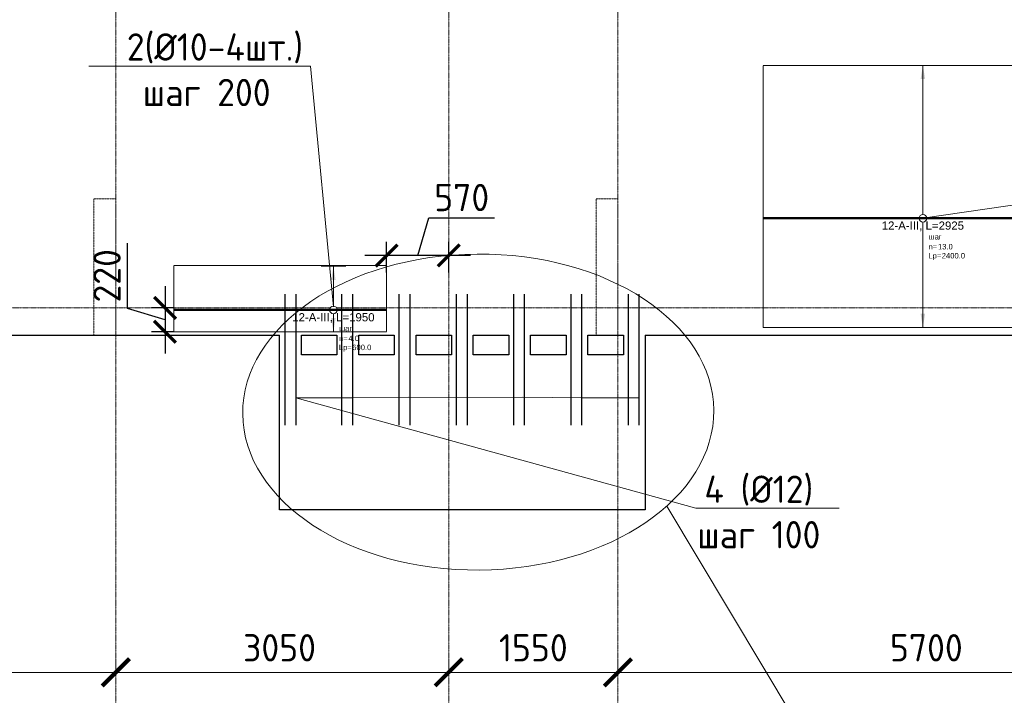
# Model space of a CAD drawing. Header units: millimetres. Extents: x -42044588 to 856694, y -806701 to 941911.
# Tile 48 of 256: x -87416 to -78396, y -434819 to -428632. Entities that reach past the tile are written whole.
import ezdxf
from ezdxf import colors
from ezdxf.entities.mleader import LeaderData, LeaderLine
from ezdxf.enums import TextEntityAlignment as Align
from ezdxf.math import Vec2, Vec3

# ---------------------------------------------------------------- set-up
doc = ezdxf.new("R2010")
doc.units = ezdxf.units.MM
doc.set_wipeout_variables(frame=1)
for name, pattern in [('01 Штриховая _4 мм_', [6, 3.5, -2.5]), ('______5', [1100, 800, -100, 100, -100]), ('DASHED', [7, 5, -2, 0]), ('GOST2.303 4', [7, 5, -2, 0]), ('осевая', [50.8, 31.75, -6.35, 6.35, -6.35])]:
    doc.linetypes.add(name, pattern=pattern)
for name, color, linetype, lineweight in [('907Сл Осевые', 1, 'Continuous', 0), ('RAZMER', 100, 'Continuous', 15), ('АрмСтер', 2, 'Continuous', 50), ('контур распр. стерхней', 2, 'GOST2.303 4', 20), ('Оси', 40, '______5', 18), ('Перекрытие ж_бетон', 1, 'Continuous', 30), ('подоснова', 151, 'Continuous', 5), ('РАЗМЕРЫ', 1, 'Continuous', 9)]:
    doc.layers.add(name, color=color, linetype=linetype, lineweight=lineweight)
doc.layers.add('АрмСтер_атрибуты', color=2, linetype='Continuous', lineweight=0, plot=False)
doc.layers.add('Колонна_ бетон', color=7, linetype='Continuous', lineweight=50, true_color=0xb4b496)
doc.styles.add('GOST-2.304_Type-B', font='GOST_Common.ttf')
doc.styles.get("Standard").update_dxf_attribs({"font": 'arial.ttf'})
doc.styles.add('Аннотативный', font='arial.ttf')
doc.styles.add('ГОСТ', font='GOST_Common.ttf')
doc.dimstyles.new('СПДС', dxfattribs={"dimscale": 100, "dimtxt": 2.5, "dimasz": 2, "dimexe": 1.25, "dimexo": 0, "dimtad": 1, "dimdec": 0, "dimrnd": 5, "dimtxsty": 'GOST-2.304_Type-B', "dimblk": 'ARCHTICK', "dimcen": 2.5, "dimdle": 2, "dimclrd": 1, "dimclre": 1, "dimclrt": 1, "dimadec": 0, "dimazin": 2, "dimtfac": 0.75, "dimtdec": 0, "dimtmove": 1, "dimatfit": 3, "dimfxl": 0, "dimtolj": 1, "dimarcsym": 0})

# ---------------------------------------------------------------- blocks, each defined once
blk = doc.blocks.new('_ArchTick')
at = {"color": 0, "linetype": 'ByBlock', "const_width": 0.15}
blk.add_lwpolyline([(-0.5, -0.5), (0.5, 0.5)], dxfattribs=at)
blk = doc.blocks.new('*D6720')
at = {"color": 1, "lineweight": -2, "transparency": 16777216}
for p, q in [((-72354.7, -346038.9), (-72354.7, -345913.9)), ((-68904.7, -346038.9), (-68904.7, -345913.9)), ((-72554.7, -346038.9), (-68704.7, -346038.9))]:
    blk.add_line(p, q, dxfattribs=at)
at = {"layer": 'DEFPOINTS', "color": 0, "transparency": 16777216}
for p in [(-72354.7, -346038.9), (-68904.7, -346038.9), (-68904.7, -346038.9)]:
    blk.add_point(p, dxfattribs=at)
at = {"color": 1, "lineweight": -2, "transparency": 16777216, "xscale": 250, "yscale": 250, "zscale": 250, "rotation": 180}
blk.add_blockref('_ArchTick', (-72354.7, -346038.9), dxfattribs=at)
at = {"color": 1, "lineweight": -2, "transparency": 16777216, "xscale": 250, "yscale": 250, "zscale": 250}
blk.add_blockref('_ArchTick', (-68904.7, -346038.9), dxfattribs=at)
at = {"color": 1, "transparency": 16777216, "insert": (-70654.9, -345813.9), "char_height": 250, "width": 83333.333, "attachment_point": 5, "style": 'GOST-2.304_Type-B'}
blk.add_mtext('\\A1;3450', dxfattribs=at)
blk = doc.blocks.new('*D6721')
at = {"color": 1, "lineweight": -2, "transparency": 16777216}
for p, q in [((-68904.7, -346038.9), (-68904.7, -345913.9)), ((-65854.7, -346038.9), (-65854.7, -345913.9)), ((-69104.7, -346038.9), (-65654.7, -346038.9))]:
    blk.add_line(p, q, dxfattribs=at)
at = {"layer": 'DEFPOINTS', "color": 0, "transparency": 16777216}
for p in [(-68904.7, -346038.9), (-65854.7, -346038.9), (-65854.7, -346038.9)]:
    blk.add_point(p, dxfattribs=at)
at = {"color": 1, "lineweight": -2, "transparency": 16777216, "xscale": 250, "yscale": 250, "zscale": 250, "rotation": 180}
blk.add_blockref('_ArchTick', (-68904.7, -346038.9), dxfattribs=at)
at = {"color": 1, "lineweight": -2, "transparency": 16777216, "xscale": 250, "yscale": 250, "zscale": 250}
blk.add_blockref('_ArchTick', (-65854.7, -346038.9), dxfattribs=at)
at = {"color": 1, "transparency": 16777216, "insert": (-67404.9, -345813.9), "char_height": 250, "width": 83333.333, "attachment_point": 5, "style": 'GOST-2.304_Type-B'}
blk.add_mtext('\\A1;3050', dxfattribs=at)
blk = doc.blocks.new('*D6722')
at = {"color": 1, "lineweight": -2, "transparency": 16777216}
for p, q in [((-65854.71808, -346038.91005), (-65854.71808, -345913.91005)), ((-64304.71808, -346038.91005), (-64304.71808, -345913.91005)), ((-66054.71808, -346038.91005), (-64104.71808, -346038.91005))]:
    blk.add_line(p, q, dxfattribs=at)
at = {"layer": 'DEFPOINTS', "color": 0, "transparency": 16777216}
for p in [(-65854.71808, -346038.91005), (-64304.71808, -346038.91005), (-64304.71808, -346038.91005)]:
    blk.add_point(p, dxfattribs=at)
at = {"color": 1, "lineweight": -2, "transparency": 16777216, "xscale": 250, "yscale": 250, "zscale": 250, "rotation": 180}
blk.add_blockref('_ArchTick', (-65854.71808, -346038.91005), dxfattribs=at)
at = {"color": 1, "lineweight": -2, "transparency": 16777216, "xscale": 250, "yscale": 250, "zscale": 250}
blk.add_blockref('_ArchTick', (-64304.71808, -346038.91005), dxfattribs=at)
at = {"color": 1, "transparency": 16777216, "insert": (-65079.71808, -345813.91005), "char_height": 250, "width": 83333.3333333, "attachment_point": 5, "style": 'GOST-2.304_Type-B'}
blk.add_mtext('\\A1;1550', dxfattribs=at)
blk = doc.blocks.new('*D6723')
at = {"color": 1, "lineweight": -2, "transparency": 16777216}
for p, q in [((-64304.7, -346038.9), (-64304.7, -345913.9)), ((-58604.7, -346038.9), (-58604.7, -345913.9)), ((-64504.7, -346038.9), (-58404.7, -346038.9))]:
    blk.add_line(p, q, dxfattribs=at)
at = {"layer": 'DEFPOINTS', "color": 0, "transparency": 16777216}
for p in [(-64304.7, -346038.9), (-58604.7, -346038.9), (-58604.7, -346038.9)]:
    blk.add_point(p, dxfattribs=at)
at = {"color": 1, "lineweight": -2, "transparency": 16777216, "xscale": 250, "yscale": 250, "zscale": 250, "rotation": 180}
blk.add_blockref('_ArchTick', (-64304.7, -346038.9), dxfattribs=at)
at = {"color": 1, "lineweight": -2, "transparency": 16777216, "xscale": 250, "yscale": 250, "zscale": 250}
blk.add_blockref('_ArchTick', (-58604.7, -346038.9), dxfattribs=at)
at = {"color": 1, "transparency": 16777216, "insert": (-61479.9, -345813.9), "char_height": 250, "width": 83333.333, "attachment_point": 5, "style": 'GOST-2.304_Type-B'}
blk.add_mtext('\\A1;5700', dxfattribs=at)
blk = doc.blocks.new('подложка стн 1-го этажа')
at = {"layer": 'Колонна_ бетон', "color": 252, "linetype": 'DASHED', "lineweight": 0, "ltscale": 0.5, "true_color": 0x939598, "transparency": 33554687}
for p, q in [((24643.8, 9461.8, -200), (24643.8, 10711.8, -200)), ((24843.8, 10711.8, -200), (24643.8, 10711.8, -200)), ((24843.8, 9461.8, -200), (24843.8, 10711.8, -200)), ((29243.8, 10711.8, -200), (29243.8, 9461.8, -200)), ((29243.8, 10711.8, -200), (29443.8, 10711.8, -200)), ((29443.8, 9461.8, -200), (29443.8, 10711.8, -200)), ((24643.8, 9461.8, -200), (24843.8, 9461.8, -200)), ((29443.8, 9461.8, -200), (29243.8, 9461.8, -200))]:
    blk.add_line(p, q, dxfattribs=at)
blk = doc.blocks.new('_None')
blk = doc.blocks.new('*U2338')
at = {"layer": 'РАЗМЕРЫ'}
for p, q in [((112.5, 1400), (-112.5, 1400)), ((112.5, -1000), (-112.5, -1000))]:
    blk.add_line(p, q, dxfattribs=at)
at = {"layer": 'РАЗМЕРЫ', "ltscale": 15}
blk.add_line((0, -1000), (0, 1400), dxfattribs=at)
at = {"layer": 'РАЗМЕРЫ'}
for points in [[(0, 1400), (20.9, 1274.8), (-20.9, 1274.8)], [(0, -1000), (20.9, -874.8), (-20.9, -874.8)]]:
    blk.add_solid(points, dxfattribs=at)
at = {"layer": 'АрмСтер_атрибуты', "color": 215, "ltscale": 15, "style": 'Аннотативный'}
for s, p in [('шаг', (51.4, -194.2)), ('n=', (51.4, -285.1)), ('Lр=', (50.2, -367.8))]:
    blk.add_text(s, height=50, dxfattribs=at).set_placement(p)
at = {"layer": 'АрмСтер_атрибуты', "style": 'Аннотативный', "flags": 8}
blk.add_attdef('ПОЗ', (110, 29.6), '', height=75, dxfattribs=at)
at = {"layer": 'АрмСтер_атрибуты', "color": 215, "style": 'Аннотативный'}
for tag, p, flags in [('ШАГ', (190.9, -194.2), 10), ('КОЛ', (138, -285.1), 8), ('ШИРИНА', (172.9, -367.8), 8)]:
    blk.add_attdef(tag, p, '', height=50, dxfattribs=dict(at, flags=flags))
at = {"layer": 'АрмСтер_атрибуты', "flags": 9}
for tag, p in [('МАССА', (-1033.5, -410.5)), ('ОБОЗНАЧЕНИЕ', (-1033.5, -524.4))]:
    blk.add_attdef(tag, p, '', height=75, dxfattribs=at)
at = {"linetype": 'Continuous', "lineweight": 0}
blk.add_wipeout([(35, 0), (28.3, 20.6), (10.8, 33.3), (-10.8, 33.3), (-28.3, 20.6), (-35, 0), (-28.3, -20.6), (-10.8, -33.3), (10.8, -33.3), (28.3, -20.6)], dxfattribs=at)
at = {"color": 0, "linetype": 'ByBlock', "lineweight": -2, "ltscale": 100}
blk.add_line((-1462.5, 0), (1462.5, 0), dxfattribs=at)
at = {"layer": 'РАЗМЕРЫ'}
blk.add_circle((0, 0), 35, dxfattribs=at)
at = {"layer": 'АрмСтер_атрибуты', "style": 'Аннотативный', "flags": 8}
blk.add_attdef('НАИМЕНОВАНИЕ', text='', height=75, dxfattribs=at).set_placement((0, -29.3), align=Align.TOP_CENTER)
blk = doc.blocks.new('*U5748')
at = {"layer": 'РАЗМЕРЫ'}
for p, q in [((112.5, 400), (-112.5, 400)), ((112.5, -200), (-112.5, -200))]:
    blk.add_line(p, q, dxfattribs=at)
at = {"layer": 'РАЗМЕРЫ', "ltscale": 15}
blk.add_line((0, -200), (0, 400), dxfattribs=at)
at = {"layer": 'РАЗМЕРЫ'}
for points in [[(0, 400), (20.9, 274.8), (-20.9, 274.8)], [(0, -200), (20.9, -74.8), (-20.9, -74.8)]]:
    blk.add_solid(points, dxfattribs=at)
at = {"layer": 'АрмСтер_атрибуты', "color": 215, "ltscale": 15, "style": 'Аннотативный'}
for s, p in [('шаг', (51.4, -194.2)), ('n=', (51.4, -285.1)), ('Lр=', (50.2, -367.8))]:
    blk.add_text(s, height=50, dxfattribs=at).set_placement(p)
at = {"layer": 'АрмСтер_атрибуты', "flags": 9}
for tag, p in [('МАССА', (-1033.5, 389.5)), ('ОБОЗНАЧЕНИЕ', (-1033.5, 275.6))]:
    blk.add_attdef(tag, p, '', height=75, dxfattribs=at)
at = {"layer": 'АрмСтер_атрибуты', "style": 'Аннотативный', "flags": 8}
blk.add_attdef('ПОЗ', (110, 29.6), '', height=75, dxfattribs=at)
at = {"layer": 'АрмСтер_атрибуты', "color": 215, "style": 'Аннотативный'}
for tag, p, flags in [('ШАГ', (190.9, -194.2), 10), ('КОЛ', (138, -285.1), 8), ('ШИРИНА', (172.9, -367.8), 8)]:
    blk.add_attdef(tag, p, '', height=50, dxfattribs=dict(at, flags=flags))
at = {"linetype": 'Continuous', "lineweight": 0}
blk.add_wipeout([(35, 0), (28.3, 20.6), (10.8, 33.3), (-10.8, 33.3), (-28.3, 20.6), (-35, 0), (-28.3, -20.6), (-10.8, -33.3), (10.8, -33.3), (28.3, -20.6)], dxfattribs=at)
at = {"color": 0, "linetype": 'ByBlock', "lineweight": -2, "ltscale": 100}
blk.add_line((-1462.5, 0), (487.5, 0), dxfattribs=at)
at = {"layer": 'РАЗМЕРЫ'}
blk.add_circle((0, 0), 35, dxfattribs=at)
at = {"layer": 'АрмСтер_атрибуты', "style": 'Аннотативный', "flags": 8}
blk.add_attdef('НАИМЕНОВАНИЕ', text='', height=75, dxfattribs=at).set_placement((0, -29.3), align=Align.TOP_CENTER)
blk = doc.blocks.new('*D5973')
at = {"layer": '907Сл Осевые', "color": 1, "lineweight": -2, "transparency": 16777216}
for p, q in [((-86427.9, -431277), (-86427.9, -430677)), ((-86084.2, -431070.7), (-86084.2, -431689.5)), ((-86084.2, -431380.1), (-86427.9, -431277)), ((-86004.5, -431270.7), (-86209.2, -431270.7)), ((-86004.5, -431489.5), (-86209.2, -431489.5))]:
    blk.add_line(p, q, dxfattribs=at)
at = {"layer": 'DEFPOINTS', "color": 0, "transparency": 16777216}
for p in [(-86004.5, -431270.7, 43150), (-86084.2, -431489.5), (-86004.5, -431489.5, 43150)]:
    blk.add_point(p, dxfattribs=at)
at = {"layer": '907Сл Осевые', "color": 1, "lineweight": -2, "transparency": 16777216, "xscale": 200, "yscale": 200, "zscale": 200}
for p, rotation in [((-86084.2, -431270.7), 90), ((-86084.2, -431489.5), 270)]:
    blk.add_blockref('_ArchTick', p, dxfattribs=dict(at, rotation=rotation))
at = {"layer": '907Сл Осевые', "color": 1, "lineweight": 0, "transparency": 16777216, "insert": (-86615.4, -430977), "char_height": 250, "attachment_point": 5, "rotation": 90, "style": 'GOST-2.304_Type-B'}
blk.add_mtext('\\A1;220', dxfattribs=at)
blk = doc.blocks.new('*D5974')
at = {"layer": '907Сл Осевые', "color": 1, "lineweight": -2, "transparency": 16777216}
for p, q in [((-83769.9, -430791.2), (-83666.8, -430447.5)), ((-83666.8, -430447.5), (-83066.8, -430447.5)), ((-84054.5, -430945.3), (-84054.5, -430666.2)), ((-83485.3, -430945.4), (-83485.3, -430666.2)), ((-83285.3, -430791.2), (-84254.5, -430791.2))]:
    blk.add_line(p, q, dxfattribs=at)
at = {"layer": 'DEFPOINTS', "color": 0, "transparency": 16777216}
for p in [(-84054.5, -430791.2), (-84054.5, -430945.3, 43150), (-83485.3, -430945.4)]:
    blk.add_point(p, dxfattribs=at)
at = {"layer": '907Сл Осевые', "color": 1, "lineweight": -2, "transparency": 16777216, "xscale": 200, "yscale": 200, "zscale": 200, "rotation": 180}
blk.add_blockref('_ArchTick', (-84054.5, -430791.2), dxfattribs=at)
at = {"layer": '907Сл Осевые', "color": 1, "lineweight": -2, "transparency": 16777216, "xscale": 200, "yscale": 200, "zscale": 200}
blk.add_blockref('_ArchTick', (-83485.3, -430791.2), dxfattribs=at)
at = {"layer": '907Сл Осевые', "color": 1, "lineweight": 0, "transparency": 16777216, "insert": (-83366.8, -430260), "char_height": 250, "attachment_point": 5, "style": 'GOST-2.304_Type-B'}
blk.add_mtext('\\A1;570', dxfattribs=at)
blk = doc.blocks.new('оси блок 2')
at = {"layer": 'Оси', "color": 16, "linetype": 'осевая', "lineweight": 0, "ltscale": 0.25, "transparency": 33554687}
for p, q in [((-68904.7, -322543), (-68904.7, -347914.1)), ((-65854.7, -322543), (-65854.7, -347914.1)), ((-64304.7, -322543), (-64304.7, -347914.1)), ((-89822.3, -342701.3), (-37238.5, -342701.3))]:
    blk.add_line(p, q, dxfattribs=at)
for base, p1, p2, picture, middle in [((-68904.7, -346038.9), (-72354.7, -346038.9), (-68904.7, -346038.9), '*D6720', (-70654.9, -346038.9)), ((-65854.7, -346038.9), (-68904.7, -346038.9), (-65854.7, -346038.9), '*D6721', (-67404.9, -346038.9)), ((-64304.7, -346038.9), (-65854.7, -346038.9), (-64304.7, -346038.9), '*D6722', (-65079.7, -346038.9)), ((-58604.7, -346038.9), (-64304.7, -346038.9), (-58604.7, -346038.9), '*D6723', (-61479.9, -346038.9))]:
    dim = blk.add_linear_dim(base=base, p1=p1, p2=p2, dimstyle='СПДС', override={"dimgap": 1})
    dim.commit()
    dim.dimension.update_dxf_attribs({"geometry": picture, "text_midpoint": middle, "dimtype": 160})

msp = doc.modelspace()

# ---------------------------------------------------------------- linework, layer by layer
at = {"layer": 'RAZMER', "lineweight": 30}
for points, elevation in [([(-83943.009, -431144.468), (-83943.05, -432344.468)], -0.053), ([(-83843.009, -431144.468), (-83843.05, -432344.468)], -0.053), ([(-83417.929, -431144.468), (-83417.97, -432344.468)], -0.142), ([(-83317.929, -431144.468), (-83317.97, -432344.468)], -0.142), ([(-82893.035, -431144.468), (-82893.077, -432344.468)], -0.018), ([(-82793.035, -431144.468), (-82793.077, -432344.468)], -0.018), ([(-81843.062, -431144.468), (-81843.103, -432344.468)], -0.071), ([(-81743.062, -431144.468), (-81743.103, -432344.468)], -0.071)]:
    msp.add_lwpolyline(points, dxfattribs=dict(at, elevation=elevation))
for points in [[(-82368.048, -431144.468), (-82368.09, -432344.468)], [(-82268.048, -431144.468), (-82268.09, -432344.468)]]:
    msp.add_lwpolyline(points, dxfattribs=at)
at = {"layer": 'контур распр. стерхней', "linetype": '01 Штриховая _4 мм_'}
msp.add_lwpolyline([(-77679.565, -431450.207), (-80604.571, -431450.207), (-80604.562, -429051.918), (-77679.565, -429051.918)], close=True, dxfattribs=at)
at = {"layer": 'контур распр. стерхней', "linetype": '01 Штриховая _4 мм_', "elevation": 43150}
msp.add_lwpolyline([(-84054.489, -431489.535), (-86004.491, -431489.535), (-86004.482, -430883.054), (-84054.48, -430883.054)], close=True, dxfattribs=at)
at = {"layer": 'Перекрытие ж_бетон'}
for p, q in [((-85035.111, -433120.685), (-85035.111, -431520.686)), ((-81685.111, -431520.686), (-81685.111, -433120.685)), ((-81685.111, -433120.685), (-85035.111, -433120.685))]:
    msp.add_line(p, q, dxfattribs=at)
for points in [[(-103585.275, -431520.686), (-85035.111, -431520.686)], [(-81685.111, -431520.686), (-76283.86, -431520.686)]]:
    msp.add_lwpolyline(points, dxfattribs=at)
for points, elevation in [([(-84510.045, -431700.651), (-84835.045, -431700.651), (-84835.045, -431520.651), (-84510.045, -431520.651)], -0.071), ([(-83984.965, -431700.651), (-84309.965, -431700.651), (-84309.965, -431520.651), (-83984.965, -431520.651)], -0.16), ([(-83460.071, -431700.651), (-83785.071, -431700.651), (-83785.071, -431520.651), (-83460.071, -431520.651)], -0.053), ([(-82935.085, -431700.651), (-83260.085, -431700.651), (-83260.085, -431520.651), (-82935.085, -431520.651)], -0.036), ([(-82410.098, -431700.651), (-82735.098, -431700.651), (-82735.098, -431520.651), (-82410.098, -431520.651)], -0.018)]:
    msp.add_lwpolyline(points, close=True, dxfattribs=dict(at, elevation=elevation))
msp.add_lwpolyline([(-81885.111, -431700.651), (-82210.111, -431700.651), (-82210.111, -431520.651), (-81885.111, -431520.651)], close=True, dxfattribs=at)

# ---------------------------------------------------------------- block references
msp.add_blockref('подложка стн 1-го этажа', (-111379.198, -440982.48, 560))
at = {"layer": 'РАЗМЕРЫ'}
msp.add_blockref('оси блок 2', (-17630.557, -88569.364), dxfattribs=at)

# ---------------------------------------------------------------- leaders
at = {"layer": 'подоснова', "color": 2, "ltscale": 0.3}
ml = msp.add_multileader_mtext('Standard', dxfattribs=at)
ml.set_content('1 %%C12  А500С', color=2, style='GOST-2.304_Type-B')
ml.set_leader_properties(color=256, linetype='ByLayer', lineweight=15)
ml.set_arrow_properties(name='NONE')
ml.build(insert=Vec2(0, 0))
ml.multileader.update_dxf_attribs({"text_left_attachment_type": 6, "text_right_attachment_type": 6, "dogleg_length": 0.1, "arrow_head_size": 18})
ctx = ml.context
ctx.base_point, ctx.char_height, ctx.arrow_head_size, ctx.landing_gap_size, ctx.plane_origin = Vec3(-94025.903, -428549.726, 720), 250, 18, 20, Vec3(-103001.489, -427401.299, 720)
ctx.left_attachment, ctx.right_attachment, ctx.text_align_type = 6, 6, 1
notes = []
notes.append((ctx, [(1, (1, 1, 0), (-92203.985, -428549.726, 720), (-1, 0), 0.1, [(7, [(-98275.477, -420110.163, 720), (-97442.09, -426437.765, 720), (-93450.256, -422307.972, 720), (-94462.761, -424401.951, 720)], 0, []), (1, [(-92088.779, -426999.235, 720), (-91393.781, -424387.813, 720), (-86742.837, -424889.459, 720), (-81620.822, -425895.614, 720)], 0, [])])]))
ctx.mtext.insert, ctx.mtext.alignment, ctx.mtext.flow_direction = Vec3(-93114.994, -428249.726, 720), 2, 5
ml = msp.add_multileader_mtext('Standard', dxfattribs=at)
ml.set_content('4 (%%C12)\\Pшаг 100', color=2, style='GOST-2.304_Type-B')
ml.set_leader_properties(color=256, linetype='ByLayer', lineweight=15)
ml.set_arrow_properties(name='NONE')
ml.build(insert=Vec2(0, 0))
ml.multileader.update_dxf_attribs({"text_left_attachment_type": 6, "text_right_attachment_type": 6, "dogleg_length": 0.1, "arrow_head_size": 18})
ctx = ml.context
ctx.base_point, ctx.char_height, ctx.arrow_head_size, ctx.landing_gap_size, ctx.plane_origin = Vec3(-81220.29, -433106.14, 719.84), 250, 18, 20, Vec3(-84722.668, -431386.253, 719.84)
ctx.left_attachment, ctx.right_attachment, ctx.text_align_type = 6, 6, 1
notes.append((ctx, [(0, (1, 1, 0), (-81220.39, -433106.14, 719.84), (1, 0), 0.1, [(6, [(-81743.062, -432093.46, 719.84), (-82268.048, -432093.46, 719.84), (-82807.319, -432087.858, 719.84), (-83317.929, -432093.46, 719.84), (-83857.386, -432087.858, 719.84), (-84367.995, -432093.46, 719.84), (-84885.247, -432093.46, 719.84)], 0, [])])]))
ctx.mtext.insert, ctx.mtext.alignment, ctx.mtext.flow_direction = Vec3(-80644.987, -432806.14, 719.84), 2, 5
ml = msp.add_multileader_mtext('Standard', dxfattribs=at)
ml.set_content('\\pxi0.391,qc;{\\C80;См. узел армирование балконной плиты}', color=2, style='GOST-2.304_Type-B')
ml.set_leader_properties(color=256, linetype='ByLayer', lineweight=15)
ml.set_arrow_properties(name='NONE')
ml.build(insert=Vec2(0, 0))
ml.multileader.update_dxf_attribs({"text_left_attachment_type": 6, "text_right_attachment_type": 6, "dogleg_length": 0.1, "arrow_head_size": 18})
ctx = ml.context
ctx.base_point, ctx.char_height, ctx.arrow_head_size, ctx.landing_gap_size, ctx.plane_origin = Vec3(-79890.532, -435750.476, 160), 250, 18, 20, Vec3(-89911.18, -429768.038, 160)
ctx.left_attachment, ctx.right_attachment, ctx.text_align_type = 6, 6, 1
notes.append((ctx, [(0, (1, 1, 0), (-79890.632, -435750.476, 160), (1, 0), 0.1, [(0, [(-81487.678, -433085.024, 160)], 0, [])])]))
ctx.mtext.insert, ctx.mtext.alignment, ctx.mtext.flow_direction = Vec3(-76880.57, -435425.476, 160), 2, 5
for ctx, leaders in notes:
    for number, flags, end, landing, length, lines in leaders:
        leader = LeaderData()
        leader.index, (leader.has_last_leader_line, leader.has_dogleg_vector, leader.attachment_direction) = number, flags
        leader.last_leader_point, leader.dogleg_vector, leader.dogleg_length = Vec3(end), Vec3(landing), length
        for number, points, colour, breaks in lines:
            line = LeaderLine()
            line.index, line.vertices, line.color, line.breaks = number, Vec3.list(points), colors.encode_raw_color(colour), breaks
            leader.lines.append(line)
        ctx.leaders.append(leader)

# ---------------------------------------------------------------- next in the draw order: block references
at = {"layer": 'АрмСтер', "ltscale": 15}
ref = msp.add_blockref('*U2338', (-79142.062, -430450.207), dxfattribs=at)
ref.add_attrib('НАИМЕНОВАНИЕ', '12-A-III, L=2925', dxfattribs={"layer": 'АрмСтер_атрибуты', "height": 75, "style": 'Аннотативный', "flags": 8}).set_placement((-79142.062, -430479.546), align=Align.TOP_CENTER)
ref.add_attrib('КОЛ', '13.0', (-79004.013, -430735.332), dxfattribs={"layer": 'АрмСтер_атрибуты', "color": 215, "height": 50, "style": 'Аннотативный', "flags": 8})
ref.add_attrib('ШИРИНА', '2400.0', (-78969.177, -430818.007), dxfattribs={"layer": 'АрмСтер_атрибуты', "color": 215, "height": 50, "style": 'Аннотативный', "flags": 8})
ref = msp.add_blockref('*U5748', (-84541.982, -431289.535, 43150), dxfattribs=at)
ref.add_attrib('НАИМЕНОВАНИЕ', '12-A-III, L=1950', dxfattribs={"layer": 'АрмСтер_атрибуты', "height": 75, "style": 'Аннотативный', "flags": 8}).set_placement((-84541.982, -431318.874, 43150), align=Align.TOP_CENTER)
ref.add_attrib('КОЛ', '4.0', (-84403.933, -431574.66, 43150), dxfattribs={"layer": 'АрмСтер_атрибуты', "color": 215, "height": 50, "style": 'Аннотативный', "flags": 8})
ref.add_attrib('ШИРИНА', '600.0', (-84369.097, -431657.334, 43150), dxfattribs={"layer": 'АрмСтер_атрибуты', "color": 215, "height": 50, "style": 'Аннотативный', "flags": 8})

# ---------------------------------------------------------------- next in the draw order: linework, layer by layer
at = {"layer": 'RAZMER', "lineweight": 30}
for points, elevation in [([(-84985.247, -431144.468), (-84985.289, -432344.468)], -0.053), ([(-84885.247, -431144.468), (-84885.289, -432344.468)], -0.053), ([(-84467.995, -431144.468), (-84468.037, -432344.468)], -0.071), ([(-84367.995, -431144.468), (-84368.037, -432344.468)], -0.071)]:
    msp.add_lwpolyline(points, dxfattribs=dict(at, elevation=elevation))
at = {"layer": 'РАЗМЕРЫ'}
msp.add_ellipse((-83214.693, -432224.692, -200), major_axis=(2157.988, 16.605), ratio=0.6704902, dxfattribs=at)

# ---------------------------------------------------------------- next in the draw order: texts
at = {"ltscale": 100, "insert": (-133805.873, -427787.508), "char_height": 250, "attachment_point": 1, "style": 'ГОСТ'}
msp.add_mtext_dynamic_manual_height_columns('\\pi1250,t1750;1.^IПроизводство работ вести в строгом соответствии с требованиями СП 70.13330.2012 "Несущие и ограждающие конструкции" и проектом производства работ.{\\H1.83333x; }\\P2.^IПеред бетонированием арматуру и основание, на которую укладывается бетонная смесь, очистить от {\\H1.55556x; }ржавчины и грязи. {\\H1.64815x; }\\P3.^IБетонирование вести слоем на всю толщину  плит. Захватки при бетонировании должны быть отсечены {\\H1.61728x; }вертикальными швами. Бетон применять класса В25. Заполнителем для бетона служит щебень твердых пород, {\\H1.62757x; }наибольшая фракция щебня не должна превышать 40мм.{\\H1.62414x; }\\P4.^IВ процессе бетонирования обеспечить соблюдение защитных слоев и мест положения рабочей арматуры {\\H1.62529x; }согласно проекту. Материал фиксаторов для нижней арматуры фундаментных плит выбирается проектом производства {\\H1.6249x; }работ, исходя из конкретных возможностей строительной организации.{\\H1.62503x; }\\P5.^IПроектом принято соединение рабочих стержней арматуры монолитной плиты внахлестку (без сварки). {\\H1.72499x; }\\P6.^IСварные арматурные каркасы изготовить на заводе-изготовители. {\\H1.67917x; }\\P7.^IКрестообразные соединения стержней арматуры 1-го и 2-го рядов, а также 3-го и 4-го рядов между собой {\\H1.60694x; }выполнить вязкой отожженной проволокой диаметром 2,0-3,0 мм. Допускается применение специальных соединительных {\\H1.63102x; }элементов - пластмассовых или проволочных фиксаторов. Соединение арматуры допускается предусматривать не во всех {\\H1.62299x; }местах пересечения стержней арматуры. При этом должны быть связаны вязальной проволокой все пересечения стержней {\\H1.62567x; }в 2-х крайних рядах по периметру плит, остальные узлы могут быть соединены через узел в шахматном порядке (схему {\\H1.72478x; }вязки стержней см. на данном листе).{\\H1.77924x; }', width=18954.38214, gutter_width=12.5, heights=[0], dxfattribs=at)

# ---------------------------------------------------------------- next in the draw order: dimensions: what is measured, and where the dimension line sits
at = {"layer": '907Сл Осевые', "lineweight": 0}
dim = msp.add_linear_dim(base=(-84054.481, -430791.209), p1=(-83485.275, -430945.352), p2=(-84054.481, -430945.343, 43150), dimstyle='СПДС', dxfattribs=at)
dim.commit()
dim.dimension.update_dxf_attribs({"geometry": '*D5974', "text_midpoint": (-83604.253, -430259.959)})
dim = msp.add_linear_dim(base=(-86084.175, -431489.535), p1=(-86004.488, -431270.686, 43150), p2=(-86004.488, -431489.535, 43150), angle=90, dimstyle='СПДС', dxfattribs=at)
dim.commit()
dim.dimension.update_dxf_attribs({"geometry": '*D5973', "text_midpoint": (-86615.425, -431214.485)})

# ---------------------------------------------------------------- next in the draw order: leaders
at = {"layer": 'подоснова', "color": 2, "ltscale": 0.3}
ml = msp.add_multileader_mtext('Standard', dxfattribs=at)
ml.set_content(' 2(%%C10-4шт.)\\Pшаг 200', color=2, style='GOST-2.304_Type-B')
ml.set_leader_properties(color=256, linetype='ByLayer', lineweight=15)
ml.set_arrow_properties(name='NONE')
ml.build(insert=Vec2(0, 0))
ml.multileader.update_dxf_attribs({"text_left_attachment_type": 6, "text_right_attachment_type": 6, "dogleg_length": 0.1, "arrow_head_size": 18})
ctx = ml.context
ctx.base_point, ctx.char_height, ctx.arrow_head_size, ctx.landing_gap_size, ctx.plane_origin = Vec3(-86653.14, -429056.499), 250, 18, 20, Vec3(-95559.837, -424324.951)
ctx.left_attachment, ctx.right_attachment, ctx.text_align_type = 6, 6, 1
notes = []
notes.append((ctx, [(1, (1, 1, 0), (-84752.434, -429056.499), (-1, 0), 0.1, [(0, [(-84541.982, -431259.535)], 0, [])])]))
ctx.mtext.insert, ctx.mtext.alignment, ctx.mtext.flow_direction = Vec3(-85702.837, -428756.499), 2, 5
ml = msp.add_multileader_mtext('Standard', dxfattribs=at)
ml.set_content(' 3(%%C10-13шт.)\\Pшаг 200', color=2, style='GOST-2.304_Type-B')
ml.set_leader_properties(color=256, linetype='ByLayer', lineweight=15)
ml.set_arrow_properties(name='NONE')
ml.build(insert=Vec2(0, 0))
ml.multileader.update_dxf_attribs({"text_left_attachment_type": 6, "text_right_attachment_type": 6, "dogleg_length": 0.1, "arrow_head_size": 18})
ctx = ml.context
ctx.base_point, ctx.char_height, ctx.arrow_head_size, ctx.landing_gap_size, ctx.plane_origin = Vec3(-76751.296, -430096.739), 250, 18, 20, Vec3(-86032.993, -425365.191)
ctx.left_attachment, ctx.right_attachment, ctx.text_align_type = 6, 6, 1
notes.append((ctx, [(0, (1, 1, 0), (-76751.396, -430096.739), (1, 0), 0.1, [(0, [(-79142.062, -430450.207)], 0, [])])]))
ctx.mtext.insert, ctx.mtext.alignment, ctx.mtext.flow_direction = Vec3(-75750.993, -429796.739), 2, 5
for ctx, leaders in notes:
    for number, flags, end, landing, length, lines in leaders:
        leader = LeaderData()
        leader.index, (leader.has_last_leader_line, leader.has_dogleg_vector, leader.attachment_direction) = number, flags
        leader.last_leader_point, leader.dogleg_vector, leader.dogleg_length = Vec3(end), Vec3(landing), length
        for number, points, colour, breaks in lines:
            line = LeaderLine()
            line.index, line.vertices, line.color, line.breaks = number, Vec3.list(points), colors.encode_raw_color(colour), breaks
            leader.lines.append(line)
        ctx.leaders.append(leader)

doc.saveas('drawing.dxf')
